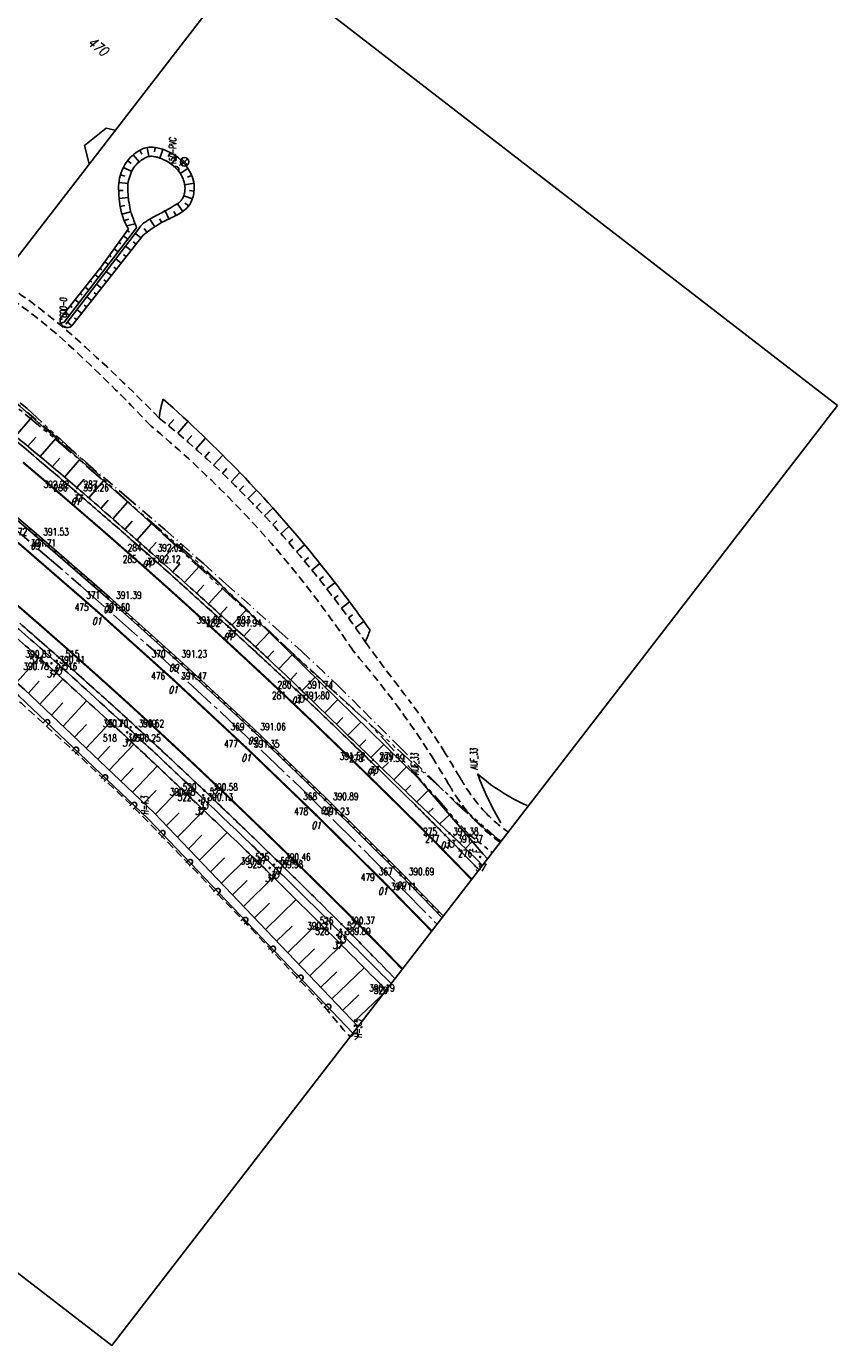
# Model space of a CAD drawing. Extents: x 449544 to 450624, y 436205 to 437134.
# Tile 107 of 114: x 450421 to 450624, y 436205 to 436535. Entities that reach past the tile are written whole.
import ezdxf
from ezdxf.enums import TextEntityAlignment as Align

# ---------------------------------------------------------------- set-up
doc = ezdxf.new("R2010")
doc.units = 0
doc.header["$LTSCALE"] = 2
doc.header["$MEASUREMENT"] = 0
for name, pattern in [('ACHSE', [5.5, 4, -0.5, 0.5, -0.5]), ('AUSGEZOGEN', [0]), ('BAB-FM2', [2.6, 1.5, -0.5, 0.1, -0.5]), ('GESTRICH-X2', [1.5, 1, -0.5]), ('PHANTOMX2', [5, 2.5, -0.5, 0.5, -0.5, 0.5, -0.5])]:
    doc.linetypes.add(name, pattern=pattern)
doc.layers.get('0').update_dxf_attribs({"linetype": 'AUSGEZOGEN'})
for name, color, linetype in [('214-FLSTNR', 8, 'AUSGEZOGEN'), ('214-GRENZL', 8, 'AUSGEZOGEN'), ('ACHSETOP', 250, 'ACHSE'), ('ANMERKUNG', 7, 'CONTINUOUS'), ('BAB_FM', 5, 'BAB-FM2'), ('BOESCHG', 250, 'AUSGEZOGEN'), ('BORDSTEIN', 7, 'CONTINUOUS'), ('FBR_ANMERKUNG', 7, 'CONTINUOUS'), ('FBR_HOEHE', 4, 'AUSGEZOGEN'), ('FBR_PKT', 7, 'AUSGEZOGEN'), ('FBR_PKT-CODE', 30, 'AUSGEZOGEN'), ('FBR_PKT-NR', 7, 'AUSGEZOGEN'), ('FBRTOP', 250, 'AUSGEZOGEN'), ('GRABEN', 250, 'AUSGEZOGEN'), ('LAERMWAND', 1, 'AUSGEZOGEN'), ('Lichtwellenleiter COLT', 46, 'PHANTOMX2'), ('Lichtwellenleiter GLH', 46, 'PHANTOMX2'), ('MULDE', 250, 'AUSGEZOGEN'), ('Planeinteilung', 250, 'CONTINUOUS'), ('RAHMEN', 7, 'AUSGEZOGEN'), ('SCHLITZRINNE', 200, 'AUSGEZOGEN'), ('SIGNATUR', 4, 'AUSGEZOGEN'), ('STROMLTG', 4, 'AUSGEZOGEN'), ('WEG', 250, 'GESTRICH-X2')]:
    doc.layers.add(name, color=color, linetype=linetype)
doc.styles.add('ROMANS', font='romans.shx', dxfattribs={"width": 0.8})

# ---------------------------------------------------------------- blocks, each defined once
blk = doc.blocks.new('1135297')
for p, q in [((1135, 297), (0, 297)), ((1135, 0), (1135, 297)), ((0, 0), (1135, 0))]:
    blk.add_line(p, q)
at = {"layer": 'RAHMEN'}
blk.add_line((950, 5), (950, 292), dxfattribs=at)
blk = doc.blocks.new('SCHA-R')
for p, q in [((-1.06, 1.06), (1.06, -1.06)), ((-1.06, -1.06), (1.06, 1.06))]:
    blk.add_line(p, q)
blk.add_circle((0, 0), 1.5)
blk.add_point((0, 0))
blk = doc.blocks.new('DL')
at = {"color": 0}
blk.add_arc((-0.31, 0.02), 0.91, 282.5363, 77.4637, dxfattribs=at)
blk.add_point((0.6, 0), dxfattribs=at)
blk = doc.blocks.new('PKT')
at = {"color": 0}
blk.add_circle((0, 0), 0.15, dxfattribs=at)
blk.add_point((0, 0), dxfattribs=at)
blk = doc.blocks.new('LAERMR')
for p, q in [((-0.6, 0.18), (-0.6, -0.82)), ((0.6, 0.18), (0.6, -0.82))]:
    blk.add_line(p, q)
blk.add_arc((0, 0.18), 0.6, 0.0124, 180.0124)

msp = doc.modelspace()

# ---------------------------------------------------------------- linework, layer by layer
at = {"layer": '214-GRENZL'}
for p, q in [((450435.42, 436505.07), (450440.82, 436509.37)), ((450440.82, 436509.37), (450443.09, 436508.85)), ((450436.57, 436500.41), (450435.42, 436505.07))]:
    msp.add_line(p, q, dxfattribs=at)
at = {"layer": 'ACHSETOP'}
msp.add_lwpolyline([(450198.69, 436580.49), (450218.48, 436565.22), (450238.27, 436549.94), (450258.06, 436534.67), (450277.85, 436519.39), (450297.64, 436504.12), (450317.43, 436488.84), (450337.22, 436473.56), (450357.01, 436458.29), (450363.73, 436453.1), (450376.75, 436442.94), (450396.24, 436427.28), (450415.46, 436411.3), (450434.42, 436395), (450453.1, 436378.39), (450471.5, 436361.46), (450489.61, 436344.23), (450507.43, 436326.7), (450523.54, 436310.31)], dxfattribs=at)
at = {"layer": 'BAB_FM'}
msp.add_lwpolyline([(450417.06, 436441.68), (450426.78, 436433.48), (450436.14, 436425.5), (450445.96, 436417.12), (450455.48, 436409.01), (450465.1, 436400.48), (450470.76, 436395.43), (450474.61, 436392), (450484.05, 436383.58), (450489.58, 436378.65), (450498.59, 436370.15), (450505.05, 436363.72), (450513.99, 436354.82), (450523.06, 436345.8), (450528.98, 436339.9), (450534.91, 436334.63), (450537.94, 436331.98), (450539.55, 436331.06)], dxfattribs=at)
at = {"layer": 'BOESCHG'}
for p, q in [((450447.56, 436502.7), (450449.05, 436500.93)), ((450449.21, 436503.83), (450449.76, 436502.83)), ((450451.06, 436504.56), (450451.49, 436502.28)), ((450453.05, 436504.57), (450452.88, 436503.43)), ((450454.98, 436504.06), (450454.22, 436501.88)), ((450456.81, 436503.26), (450456.28, 436502.24)), ((450445.11, 436499.57), (450447.18, 436498.55)), ((450446.17, 436501.26), (450447.08, 436500.55)), ((450458.5, 436502.19), (450457.13, 436500.35)), ((450460.01, 436500.88), (450459.17, 436500.07)), ((450461.25, 436499.31), (450459.32, 436498.06)), ((450444.38, 436497.71), (450445.49, 436497.39)), ((450462.17, 436497.54), (450461.1, 436497.11)), ((450443.91, 436493.76), (450445.07, 436493.79)), ((450443.99, 436495.75), (450446.27, 436495.49)), ((450462.73, 436495.62), (450460.45, 436495.22)), ((450462.79, 436493.63), (450461.64, 436493.75)), ((450444.04, 436491.76), (450446.33, 436491.99)), ((450444.32, 436489.78), (450445.46, 436489.99)), ((450459.97, 436488.56), (450458.61, 436490.47)), ((450462.35, 436491.68), (450460.2, 436492.44)), ((450461.44, 436489.91), (450460.51, 436490.61)), ((450444.75, 436487.83), (450446.98, 436488.43)), ((450445.31, 436486.25), (450446.48, 436486.57)), ((450452.97, 436484.72), (450451.73, 436486.64)), ((450454.69, 436485.75), (450454.16, 436486.7)), ((450456.47, 436486.66), (450455.52, 436488.68)), ((450458.28, 436487.51), (450457.72, 436488.56)), ((450445.91, 436484.98), (450448.05, 436485.43)), ((450446.06, 436483.77), (450446.66, 436483.34)), ((450449.52, 436481.94), (450448.09, 436483.06)), ((450450.98, 436483.32), (450450.3, 436484.25)), ((450443.93, 436480.82), (450444.48, 436480.42)), ((450445.1, 436482.44), (450446.25, 436481.61)), ((450447.05, 436478.79), (450445.66, 436479.88)), ((450448.29, 436480.36), (450447.58, 436480.92)), ((450441.59, 436477.57), (450442.09, 436477.21)), ((450442.76, 436479.19), (450443.81, 436478.44)), ((450444.59, 436475.64), (450443.23, 436476.71)), ((450445.82, 436477.21), (450445.13, 436477.75)), ((450439.24, 436474.33), (450439.69, 436473.98)), ((450440.43, 436475.95), (450441.38, 436475.26)), ((450442.12, 436472.49), (450440.79, 436473.53)), ((450443.35, 436474.07), (450442.68, 436474.59)), ((450435.53, 436469.62), (450436.48, 436468.87)), ((450436.77, 436471.19), (450437.23, 436470.82)), ((450438, 436472.76), (450438.92, 436472.04)), ((450439.65, 436469.34), (450438.36, 436470.36)), ((450440.89, 436470.92), (450440.23, 436471.43)), ((450433.05, 436466.48), (450434.05, 436465.69)), ((450434.29, 436468.05), (450434.78, 436467.67)), ((450437.19, 436466.2), (450435.93, 436467.18)), ((450438.42, 436467.77), (450437.78, 436468.27)), ((450430.58, 436463.34), (450431.62, 436462.52)), ((450431.81, 436464.91), (450432.32, 436464.51)), ((450434.72, 436463.05), (450433.5, 436464)), ((450435.95, 436464.62), (450435.33, 436465.11)), ((450429.34, 436461.77), (450429.86, 436461.51)), ((450429.43, 436460.57), (450430.33, 436460.84)), ((450430.36, 436459.64), (450430.52, 436459.94)), ((450432.25, 436459.9), (450431.1, 436460.88)), ((450433.48, 436461.47), (450432.88, 436461.94)), ((450418.14, 436432.36), (450422.19, 436437.1)), ((450456.39, 436434.99), (450457.68, 436436.55)), ((450458.7, 436433.06), (450461.22, 436436.04)), ((450421.21, 436429.81), (450423.18, 436432.1)), ((450424.28, 436427.25), (450428.18, 436431.78)), ((450460.97, 436431.11), (450462.21, 436432.53)), ((450463.23, 436429.13), (450465.64, 436431.85)), ((450427.34, 436424.68), (450429.24, 436426.88)), ((450465.46, 436427.13), (450466.64, 436428.43)), ((450467.67, 436425.1), (450469.98, 436427.58)), ((450430.39, 436422.1), (450434.17, 436426.46)), ((450469.86, 436423.05), (450470.99, 436424.23)), ((450433.43, 436419.51), (450435.28, 436421.63)), ((450436.46, 436416.9), (450440.16, 436421.14)), ((450472.02, 436420.97), (450474.24, 436423.24)), ((450474.16, 436418.86), (450475.24, 436419.95)), ((450476.27, 436416.73), (450478.41, 436418.83)), ((450439.47, 436414.28), (450441.3, 436416.36)), ((450442.48, 436411.65), (450446.15, 436415.82)), ((450478.36, 436414.58), (450479.41, 436415.59)), ((450480.42, 436412.4), (450482.5, 436414.34)), ((450445.48, 436409.01), (450447.3, 436411.07)), ((450448.48, 436406.37), (450452.14, 436410.5)), ((450482.46, 436410.2), (450483.49, 436411.14)), ((450484.47, 436407.97), (450486.51, 436409.79)), ((450451.47, 436403.72), (450453.29, 436405.77)), ((450454.46, 436401.07), (450458.12, 436405.18)), ((450486.45, 436405.72), (450487.47, 436406.6)), ((450488.41, 436403.45), (450490.43, 436405.17)), ((450457.44, 436398.42), (450459.26, 436400.45)), ((450490.35, 436401.16), (450491.35, 436401.99)), ((450492.25, 436398.84), (450494.26, 436400.47)), ((450460.42, 436395.76), (450464.12, 436399.85)), ((450494.13, 436396.5), (450495.14, 436397.3)), ((450463.39, 436393.1), (450465.2, 436395.08)), ((450466.35, 436390.43), (450470.11, 436394.51)), ((450495.98, 436394.14), (450498.01, 436395.71)), ((450497.81, 436391.76), (450498.83, 436392.53)), ((450499.6, 436389.35), (450501.68, 436390.89)), ((450469.31, 436387.75), (450471.08, 436389.66)), ((450472.26, 436385.07), (450475.85, 436388.9)), ((450501.37, 436386.93), (450502.42, 436387.69)), ((450475.2, 436382.37), (450476.92, 436384.19)), ((450503.11, 436384.49), (450505.25, 436385.99)), ((450478.13, 436379.66), (450481.58, 436383.29)), ((450504.82, 436382.02), (450504.82, 436382.02)), ((450481.06, 436376.95), (450482.72, 436378.68)), ((450483.98, 436374.21), (450487.3, 436377.68)), ((450418.38, 436370.72), (450424.01, 436377)), ((450421.35, 436368.06), (450424.08, 436371.08)), ((450424.25, 436365.31), (450429.95, 436371.61)), ((450486.87, 436371.46), (450488.49, 436373.14)), ((450489.76, 436368.7), (450493.03, 436372.08)), ((450492.63, 436365.91), (450494.24, 436367.58)), ((450427.13, 436362.57), (450430, 436365.7)), ((450430.01, 436359.83), (450435.91, 436366.18)), ((450495.49, 436363.13), (450498.75, 436366.48)), ((450435.8, 436354.33), (450441.83, 436360.78)), ((450498.36, 436360.34), (450499.98, 436362)), ((450501.22, 436357.56), (450504.47, 436360.87)), ((450432.9, 436357.08), (450435.87, 436360.26)), ((450438.69, 436351.59), (450441.71, 436354.8)), ((450441.58, 436348.84), (450447.72, 436355.34)), ((450504.09, 436354.78), (450505.69, 436356.4)), ((450506.95, 436352), (450510.2, 436355.26)), ((450444.47, 436346.1), (450447.53, 436349.31)), ((450447.36, 436343.35), (450453.57, 436349.84)), ((450509.82, 436349.22), (450511.36, 436350.76)), ((450512.69, 436346.45), (450515.92, 436349.66)), ((450453.12, 436337.84), (450459.41, 436344.32)), ((450515.57, 436343.68), (450517, 436345.08)), ((450450.25, 436340.61), (450453.3, 436343.77)), ((450518.44, 436340.91), (450521.41, 436343.8)), ((450455.87, 436334.96), (450459.04, 436338.19)), ((450458.62, 436332.08), (450465.24, 436338.78)), ((450521.32, 436338.14), (450522.56, 436339.34)), ((450524.19, 436335.38), (450526.64, 436337.66)), ((450461.38, 436329.19), (450464.73, 436332.58)), ((450464.14, 436326.31), (450471.05, 436333.24)), ((450527.58, 436332.13), (450528.51, 436333)), ((450530.66, 436329.21), (450532.34, 436330.96)), ((450466.89, 436323.42), (450470.4, 436326.93)), ((450469.65, 436320.54), (450476.84, 436327.69)), ((450472.4, 436317.65), (450476.04, 436321.26)), ((450475.16, 436314.76), (450482.59, 436322.1)), ((450477.92, 436311.88), (450481.67, 436315.57)), ((450480.67, 436308.99), (450488.29, 436316.47)), ((450483.43, 436306.1), (450487.27, 436309.86)), ((450486.19, 436303.21), (450493.96, 436310.81)), ((450491.71, 436297.43), (450499.62, 436305.14)), ((450488.95, 436300.32), (450492.86, 436304.14)), ((450494.46, 436294.54), (450498.45, 436298.41)), ((450497.21, 436291.67), (450505.29, 436299.44)), ((450499.95, 436288.8), (450503.98, 436292.63)), ((450502.69, 436285.93), (450510.97, 436293.71))]:
    msp.add_line(p, q, dxfattribs=at)
at = {"layer": 'BOESCHG', "flags": 128}
for points in [[(450314.58, 436527.96), (450328.87, 436515.22), (450346.57, 436499.66), (450410.03, 436447.91), (450469.87, 436394.75), (450518.9, 436346.74), (450535.03, 436327.81)], [(450526.63, 436333.04), (450533.57, 436326.44)]]:
    msp.add_lwpolyline(points, dxfattribs=at)
at = {"layer": 'BOESCHG'}
for points in [[(450450.05, 436482.61, -0.007395), (450451.51, 436483.72, -0.010889), (450452.53, 436484.43, -0.04434), (450457.21, 436487, 0.062392), (450460.48, 436488.94, 0.116084), (450461.99, 436490.81, 0.089715), (450462.8, 436493.79, 0.074508), (450462.68, 436495.86, 0.061838), (450461.87, 436498.21, 0.090122), (450459.64, 436501.23, 0.081002), (450456.18, 436503.57, 0.051962), (450453.51, 436504.48, 0.076286), (450451.58, 436504.62, 0.088813), (450449.9, 436504.18, 0.060538), (450447.74, 436502.85, 0.118449), (450444.95, 436499.24, 0.107363), (450443.91, 436494.33, 0.031471), (450444.14, 436490.94, 0.033232), (450444.77, 436487.78, 0.037679), (450445.31, 436486.25, 0.026407), (450446.35, 436484.17)], [(450448.88, 436484.08, -0.037913), (450449.58, 436485.06, -0.059495), (450450.15, 436485.58, -0.004457), (450451.02, 436486.2, -0.017188), (450451.25, 436486.35, -0.016227), (450453.05, 436487.36, 0.009055), (450456.29, 436489.11, 0.005757), (450458.33, 436490.29, 0.015638), (450459.06, 436490.76, 0.073434), (450459.41, 436491.08, 0.039923), (450459.9, 436491.81, 0.062701), (450460.33, 436492.83, 0.058259), (450460.51, 436494, 0.023734), (450460.5, 436494.77, 0.029751), (450460.42, 436495.38, 0.038341), (450460.23, 436496.13, 0.026045), (450459.8, 436497.19, 0.049822), (450459.11, 436498.35, 0.042105), (450458.06, 436499.55, 0.043299), (450456.71, 436500.64, 0.043802), (450455.22, 436501.48, 0.0226), (450453.83, 436502.02, 0.038941), (450452.99, 436502.23, 0.025111), (450452.21, 436502.33, 0.044131), (450451.76, 436502.32, 0.038276), (450451.43, 436502.26, 0.022386), (450450.87, 436502.09, 0.052187), (450450.3, 436501.81, 0.024591), (450449.19, 436501.05, 0.064686), (450448, 436499.86, 0.059044), (450447.05, 436498.29, 0.053502), (450446.41, 436496.31, 0.056474), (450446.22, 436494.34, 0.012793), (450446.3, 436492.38, 0.021797), (450446.42, 436491.24, 0.010546), (450446.82, 436489.04, 0.034411), (450446.99, 436488.38, 0.001042), (450447.04, 436488.25, 0.000131), (450447.42, 436487.17, 0.002105), (450447.84, 436486.01, 0.001553), (450448.41, 436484.44)], [(450429.34, 436461.77, 0.134643), (450429.34, 436460.81, 0.134643), (450429.84, 436459.98, 0.183491), (450431.03, 436459.48, 0.183491), (450432.25, 436459.9)], [(450413.1, 436436.5, -0.002698), (450424.12, 436427.39, -0.003124), (450433.54, 436419.41, -0.002544), (450440.5, 436413.38, -0.001576), (450451.67, 436403.55, -0.001547), (450463.32, 436393.16, -0.002108), (450471.81, 436385.47, -0.002846), (450482.03, 436376.04, -0.00404), (450489.14, 436369.29, -0.000883), (450491.46, 436367.05, 0.000127), (450507.55, 436351.43, 0.000859), (450514.04, 436345.14, 0.000444), (450526.63, 436333.04)]]:
    msp.add_lwpolyline(points, format="xyb", dxfattribs=at)
for points in [[(450446.35, 436484.17), (450439.51, 436474.67), (450429.34, 436461.77)], [(450432.25, 436459.9), (450450.05, 436482.61)], [(450403.53, 436383.61), (450420.37, 436369), (450452.82, 436338.16), (450503.81, 436284.75)]]:
    msp.add_lwpolyline(points, dxfattribs=at)
at = {"layer": 'BOESCHG', "flags": 128}
msp.add_lwpolyline([(450455.05, 436441.64, -0.020031), (450474.44, 436423.03, -0.020031), (450492.27, 436402.93, -0.008929), (450499.69, 436393.53, -0.008929), (450506.77, 436383.86)], format="xyb", dxfattribs=at)
at = {"layer": 'BOESCHG'}
for centre, radius, start, end in [((450480.34, 436433.93), 26.44, 163.0454, 173.5751), ((450477.3, 436393.85), 31.12, 335.4105, 341.2869), ((450564.86, 436382.98), 46.92, 228.3115, 246.383), ((450601.6, 436372.74), 72.33, 200.0487, 210.8013)]:
    msp.add_arc(centre, radius, start, end, dxfattribs=at)
at = {"layer": 'BORDSTEIN'}
msp.add_lwpolyline([(450524.8, 436311.94), (450514.45, 436322.6), (450495.52, 436341.37), (450477.36, 436358.81), (450457.65, 436377.02), (450441.29, 436391.7), (450423.07, 436407.54), (450403.56, 436424.02), (450385.6, 436438.68), (450365.4, 436454.6), (450345.72, 436469.81), (450324.53, 436486.15), (450313.75, 436494.48)], dxfattribs=at)
at = {"layer": 'FBRTOP', "const_width": 0.5}
msp.add_lwpolyline([(450199.01, 436577.76), (450215.27, 436565.21), (450232.29, 436552.1), (450240.39, 436545.83), (450261.38, 436529.62), (450278.85, 436516.11), (450299.21, 436500.38), (450321.31, 436483.35), (450340.84, 436468.28), (450362.48, 436451.55), (450381.57, 436436.47), (450401.17, 436420.51), (450419.91, 436404.73), (450438.4, 436388.69), (450457.55, 436371.49), (450475.76, 436354.51), (450493.28, 436337.64), (450509.93, 436321.14), (450522.21, 436308.59)], dxfattribs=at)
at = {"layer": 'FBRTOP'}
for points in [[(450412.47, 436436.02, -0.00221), (450421.95, 436428.07, -0.001863), (450433.11, 436418.57, -0.001537), (450443.12, 436409.92, -0.001937), (450451.02, 436403, -0.002502), (450460.35, 436394.67, -0.002118), (450471.29, 436384.74, -0.001699), (450480.37, 436376.37, -0.001923), (450488.33, 436368.91, -0.002256), (450496.92, 436360.74, -0.001895), (450507.06, 436350.92, -0.002115), (450517.95, 436340.21, -0.003008), (450525.53, 436332.61, -0.001649), (450532.17, 436325.81, -0.000273), (450534.03, 436323.9, -0.001347)], [(450419.2, 436385.57, -0.00191), (450429.02, 436376.97, -0.0024), (450439.02, 436368.06, -0.002553), (450448.34, 436359.6, -0.002069), (450457.21, 436351.39, -0.002232), (450465.37, 436343.71, -0.001664), (450474.3, 436335.16, -0.001599), (450483.55, 436326.21, -0.001581), (450492.71, 436317.22, -0.002075), (450499.64, 436310.32, -0.002223), (450507.42, 436302.44, -0.00145), (450513.02, 436296.68, -0.001278)]]:
    msp.add_lwpolyline(points, format="xyb", dxfattribs=at)
at = {"layer": 'FBRTOP', "const_width": 0.5}
for points in [[(450420.02, 436425.8, -0.001863), (450431.17, 436416.3, -0.001537), (450441.17, 436407.67, -0.001937), (450449.04, 436400.77, -0.002502), (450458.36, 436392.46, -0.002118), (450469.28, 436382.54, -0.001699), (450478.34, 436374.18, -0.001923), (450486.28, 436366.74, -0.002256), (450494.85, 436358.58, -0.001895), (450504.98, 436348.78, -0.002115), (450515.85, 436338.1, -0.003008), (450523.4, 436330.52, -0.001649), (450530.03, 436323.73, -0.000318), (450532.19, 436321.51, -0.001347)], [(450412.15, 436395.59, -0.002101), (450421.16, 436387.83, -0.00191), (450431, 436379.22, -0.0024), (450441.03, 436370.29, -0.002553), (450450.37, 436361.81, -0.002069), (450459.26, 436353.58, -0.002232), (450467.43, 436345.88, -0.001664), (450476.38, 436337.32, -0.001599), (450485.64, 436328.36, -0.001581), (450494.81, 436319.35, -0.002075), (450501.76, 436312.44, -0.002223), (450509.56, 436304.54, -0.001371), (450514.87, 436299.08, -0.001278)]]:
    msp.add_lwpolyline(points, format="xyb", dxfattribs=at)
at = {"layer": 'GRABEN', "flags": 128}
for points in [[(450430.33, 436460.84), (450448.41, 436484.44)], [(450430.72, 436460.38), (450448.88, 436484.08)]]:
    msp.add_lwpolyline(points, dxfattribs=at)
at = {"layer": 'LAERMWAND'}
msp.add_lwpolyline([(450356.42, 436417.72), (450373.22, 436405.8), (450392.44, 436390.43), (450418.94, 436367.43), (450451.32, 436336.66), (450502.5, 436283.05)], dxfattribs=at)
at = {"layer": 'Lichtwellenleiter COLT'}
msp.add_lwpolyline([(450197.42, 436614.74), (450246.85, 436583.95), (450255.59, 436578.36), (450303.8, 436538.24), (450316.46, 436527.29), (450320.45, 436522.43), (450321.28, 436519.37), (450344.26, 436499.46), (450375.28, 436473.64), (450411.57, 436447.09), (450421.02, 436439.28), (450454.89, 436407.96), (450513.61, 436354.06), (450539.45, 436330.93)], dxfattribs=at)
at = {"layer": 'Lichtwellenleiter GLH', "flags": 128}
msp.add_lwpolyline([(449656.57, 437044.65), (449662.24, 437040.56), (449672.52, 437035.64), (449674.78, 437034.6), (449688.14, 437027.63), (449701.05, 437018.18), (449712.46, 437010.13), (449722.3, 437002.3), (449730.86, 436994.18), (449735.94, 436988.35), (449789.13, 436946.92), (449802.1, 436935.3), (449809.68, 436928.95), (449822.5, 436919.98), (449850.92, 436898.87), (449850.92, 436898.87), (449871.01, 436884.1), (449881.82, 436876.58), (449890.28, 436869.28), (449900.71, 436858.39), (449905.63, 436851.73), (449944.07, 436807.42), (449947.34, 436805.21), (449952.29, 436803.87), (449962.96, 436797.43), (449971.8, 436789.7), (450021.15, 436750.92), (450044.07, 436733.15), (450073.09, 436711.06), (450098.98, 436688.55), (450103.61, 436685.18), (450115.05, 436677.57), (450134.98, 436662.97), (450149.32, 436652.29), (450157.85, 436645.8), (450191.41, 436620.25), (450199.39, 436614.31), (450201.85, 436612.1), (450242.01, 436586.03), (450242.01, 436586.03), (450252.83, 436580.7), (450264.34, 436570.23), (450284.13, 436553.97), (450305.95, 436536.43), (450315.24, 436529.22), (450318.49, 436523.37), (450322.61, 436518), (450335.2, 436507.12), (450349.37, 436495.02), (450378.61, 436471.46), (450397.27, 436456.62), (450413.03, 436444.06), (450428.92, 436430.92), (450443.96, 436417.89), (450462.95, 436401.52), (450478.16, 436386.91), (450491.1, 436374.47), (450506.2, 436360.88), (450517.49, 436348.59), (450531.53, 436332.7), (450534.53, 436330.39), (450537.35, 436328.21)], dxfattribs=at)
at = {"layer": 'MULDE'}
for points in [[(450409.89, 436391.8, -0.003097), (450421.98, 436381.46, -0.006335), (450427.8, 436376.28, -0.000114), (450446.07, 436359.62, -0.003194), (450446.73, 436359.01, -0.000977), (450455.9, 436350.4, -0.000998), (450464.84, 436341.92, -0.001032), (450477.21, 436330.11, -0.002444), (450482.4, 436325.09, -0.001973), (450488.46, 436319.11, -0.001098), (450499.27, 436308.33, -0.000578), (450499.77, 436307.83, -0.000017), (450512.07, 436295.45, -0.002639)], [(450408.6, 436390.27, -0.003097), (450420.67, 436379.95, -0.006335), (450426.46, 436374.8, -0.000114), (450444.72, 436358.14, -0.003194), (450445.36, 436357.55, -0.000977), (450454.52, 436348.94, -0.000998), (450463.46, 436340.47, -0.001032), (450475.83, 436328.67, -0.002444), (450481, 436323.66, -0.001973), (450487.05, 436317.69, -0.001098), (450497.86, 436306.91, -0.000578), (450498.35, 436306.42, -0.000018), (450510.83, 436293.85, -0.002639)]]:
    msp.add_lwpolyline(points, format="xyb", dxfattribs=at)
for points in [[(450535.03, 436327.81), (450536.13, 436326.63)], [(450533.57, 436326.44), (450534.89, 436325.02)]]:
    msp.add_lwpolyline(points, dxfattribs=at)
at = {"layer": 'SCHLITZRINNE'}
for p, q in [((450421.25, 436409.07), (450421.98, 436409.12)), ((450422.91, 436407.67), (450423.62, 436407.72)), ((450424.53, 436406.27), (450425.24, 436406.32)), ((450426.14, 436404.87), (450426.85, 436404.92)), ((450427.75, 436403.47), (450428.46, 436403.51)), ((450429.36, 436402.07), (450430.07, 436402.11)), ((450430.98, 436400.67), (450431.69, 436400.71)), ((450432.59, 436399.27), (450433.3, 436399.31)), ((450434.2, 436397.86), (450434.91, 436397.91)), ((450435.81, 436396.46), (450436.52, 436396.51)), ((450437.43, 436395.06), (450438.14, 436395.11)), ((450439.04, 436393.66), (450439.75, 436393.7)), ((450440.65, 436392.26), (450441.36, 436392.3)), ((450442.24, 436390.86), (450442.94, 436390.9)), ((450443.8, 436389.45), (450444.5, 436389.49)), ((450445.37, 436388.05), (450446.07, 436388.09)), ((450446.93, 436386.64), (450447.63, 436386.69)), ((450448.5, 436385.24), (450449.2, 436385.28)), ((450450.06, 436383.83), (450450.76, 436383.88)), ((450451.63, 436382.43), (450452.33, 436382.47)), ((450453.19, 436381.02), (450453.89, 436381.07)), ((450454.76, 436379.62), (450455.46, 436379.66)), ((450456.32, 436378.22), (450457.02, 436378.26)), ((450457.88, 436376.81), (450458.57, 436376.85)), ((450459.4, 436375.4), (450460.09, 436375.45)), ((450460.93, 436374), (450461.62, 436374.04)), ((450462.45, 436372.59), (450463.14, 436372.63)), ((450463.97, 436371.18), (450464.66, 436371.23)), ((450465.5, 436369.78), (450466.19, 436369.82)), ((450467.02, 436368.37), (450467.71, 436368.41)), ((450468.54, 436366.96), (450469.23, 436367)), ((450470.07, 436365.55), (450470.75, 436365.6)), ((450471.59, 436364.15), (450472.28, 436364.19)), ((450473.11, 436362.74), (450473.8, 436362.78)), ((450474.63, 436361.33), (450475.32, 436361.38)), ((450476.16, 436359.93), (450476.85, 436359.97)), ((450477.67, 436358.52), (450478.35, 436358.56)), ((450479.14, 436357.11), (450479.81, 436357.15)), ((450480.61, 436355.7), (450481.28, 436355.74)), ((450482.07, 436354.29), (450482.75, 436354.33)), ((450483.54, 436352.88), (450484.22, 436352.92)), ((450485.01, 436351.47), (450485.69, 436351.51)), ((450486.48, 436350.06), (450487.16, 436350.1)), ((450487.95, 436348.64), (450488.62, 436348.69)), ((450489.41, 436347.23), (450490.09, 436347.28)), ((450490.88, 436345.82), (450491.56, 436345.87)), ((450492.35, 436344.41), (450493.03, 436344.46)), ((450493.82, 436343), (450494.5, 436343.05)), ((450495.29, 436341.59), (450495.96, 436341.63)), ((450496.72, 436340.18), (450497.39, 436340.22)), ((450498.14, 436338.77), (450498.81, 436338.81)), ((450499.57, 436337.35), (450500.24, 436337.4)), ((450501, 436335.94), (450501.66, 436335.98)), ((450502.42, 436334.53), (450503.09, 436334.57)), ((450503.85, 436333.11), (450504.51, 436333.16)), ((450505.27, 436331.7), (450505.94, 436331.74)), ((450506.7, 436330.29), (450507.36, 436330.33)), ((450508.12, 436328.87), (450508.79, 436328.92)), ((450509.55, 436327.46), (450510.22, 436327.5)), ((450510.97, 436326.05), (450511.64, 436326.09)), ((450512.4, 436324.63), (450513.07, 436324.68)), ((450513.82, 436323.22), (450514.49, 436323.26)), ((450515.22, 436321.81), (450515.88, 436321.85)), ((450516.6, 436320.39), (450517.25, 436320.43)), ((450517.97, 436318.97), (450518.63, 436319.01)), ((450519.35, 436317.56), (450520, 436317.6)), ((450520.72, 436316.14), (450521.38, 436316.18)), ((450522.1, 436314.72), (450522.75, 436314.77)), ((450523.47, 436313.31), (450524.13, 436313.35))]:
    msp.add_line(p, q, dxfattribs=at)
at = {"layer": 'SCHLITZRINNE', "flags": 128}
for points in [[(450387.64, 436437.02), (450403.56, 436424.02), (450423.07, 436407.54), (450441.29, 436391.7), (450457.65, 436377.02), (450477.36, 436358.81), (450495.52, 436341.37), (450514.45, 436322.6), (450524.8, 436311.94)], [(450387.95, 436437.42), (450403.88, 436424.41), (450423.39, 436407.92), (450441.62, 436392.08), (450457.99, 436377.39), (450477.71, 436359.18), (450495.87, 436341.72), (450514.8, 436322.96), (450525.11, 436312.34)]]:
    msp.add_lwpolyline(points, dxfattribs=at)
at = {"layer": 'STROMLTG', "linetype": 'GESTRICH-X2', "flags": 128}
msp.add_lwpolyline([(450120.68, 436450.93), (450127.02, 436454.3), (450134.88, 436456.55), (450146.6, 436458.71), (450160, 436460.4), (450175.01, 436462.56), (450183.11, 436463.45), (450192.68, 436463.63), (450211.72, 436463.04), (450220.63, 436462.92), (450230.72, 436461.21), (450244.04, 436458.89), (450251.34, 436457.66), (450267.58, 436455.27), (450274.06, 436453.33), (450284.12, 436450.51), (450297.62, 436444.94), (450307.33, 436440.88), (450313.4, 436438.72), (450328.46, 436432.02), (450331.21, 436430.78), (450338.94, 436425.87), (450350.98, 436418.74), (450363.99, 436410.59), (450372.14, 436404.9), (450380.23, 436398.31), (450386.29, 436393.65), (450392.04, 436389.01), (450398.43, 436383.63), (450404.82, 436378.09), (450410.36, 436373.13), (450412.61, 436371.22), (450416.01, 436368.4), (450419.62, 436365.58), (450426.23, 436359.49), (450432.46, 436353.92), (450438.67, 436348.08), (450444.73, 436342.37), (450449.17, 436338.12), (450458.91, 436328.03), (450464.16, 436322.59), (450466.51, 436320.04), (450471.06, 436315.39), (450475.7, 436310.67), (450480.48, 436305.57), (450484.12, 436301.69), (450487.61, 436297.93), (450489.7, 436295.75), (450494.57, 436290.63), (450497.82, 436286.75), (450500.16, 436283.92), (450501.82, 436282.17)], dxfattribs=at)
at = {"layer": 'WEG', "flags": 128}
for points in [[(450451.97, 436434.9, 0.018253), (450431.41, 436455.21, 0.031406), (450418.34, 436465.78, 0.006508), (450392.74, 436483.46, 0.01122), (450377.53, 436493.17, 0.037353), (450370.89, 436496.56, 0.016183), (450354.83, 436502.69)], [(450454.07, 436436.89, 0.016579), (450432.93, 436457.04, 0.028448), (450419.59, 436467.64, 0.005853), (450393.67, 436485.49, 0.010287), (450378.6, 436495.16, 0.038287), (450371.93, 436498.57, 0.016312), (450355.52, 436504.83)], [(450454.07, 436436.89, -0.024546), (450472.98, 436420.02, -0.024546), (450490.15, 436401.39, -0.012427), (450498.13, 436391.34, -0.012427), (450505.59, 436380.9)], [(450502.57, 436378.67, 0.012568), (450495.08, 436389.35, 0.012568), (450487.07, 436399.64, 0.024007), (450470.36, 436418.11, 0.024007), (450451.97, 436434.9)]]:
    msp.add_lwpolyline(points, format="xyb", dxfattribs=at)
at = {"layer": 'WEG'}
for points in [[(450505.59, 436380.9, 0.009008), (450516.85, 436365.93, -0.02083), (450525.56, 436353.07, -0.004233), (450529.29, 436346.91, 0.009418), (450530.92, 436344.28, 0.045622), (450535.65, 436338.25, 0.049437), (450540.92, 436333.67, 0.005472), (450541.34, 436333.38, 0.032575)], [(450502.57, 436378.67, -0.016969), (450514.22, 436363.99, -0.02083), (450522.78, 436351.35, -0.004233), (450526.48, 436345.24, 0.009418), (450528.18, 436342.51, 0.045622), (450533.28, 436336.01, 0.049437), (450539.03, 436331.01, 0.003564), (450539.34, 436330.79, 0.032575)]]:
    msp.add_lwpolyline(points, format="xyb", dxfattribs=at)

# ---------------------------------------------------------------- block references
at = {"layer": 'FBR_PKT'}
for p in [(450433.11, 436418.57), (450433.54, 436419.41), (450423.07, 436407.54), (450451.67, 436403.55), (450451.02, 436403), (450441.29, 436391.7), (450438.4, 436388.69), (450471.29, 436384.74), (450471.81, 436385.47), (450427.13, 436375.54), (450428.48, 436376.19), (450429.02, 436376.97), (450457.65, 436377.02), (450457.55, 436371.49), (450488.33, 436368.91), (450489.14, 436369.29), (450446.05, 436358.28), (450446.92, 436359.6), (450448.34, 436359.6), (450477.36, 436358.81), (450475.76, 436354.51), (450507.06, 436350.92), (450507.55, 436351.43), (450464.15, 436341.2), (450465.05, 436342.54), (450465.37, 436343.71), (450495.52, 436341.37), (450493.28, 436337.64), (450525.53, 436332.61), (450526.63, 436333.04), (450481.7, 436324.37), (450482.77, 436325.22), (450483.55, 436326.21), (450534.3, 436327.12), (450509.93, 436321.14), (450514.45, 436322.6), (450499.42, 436309), (450499.64, 436310.32), (450498.57, 436307.62)]:
    msp.add_blockref('PKT', p, dxfattribs=at)
at = {"layer": 'LAERMWAND'}
for p, rotation in [((450425.97, 436360.75), 316.4659177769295), ((450433.22, 436353.86), 316.4659177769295), ((450440.47, 436346.97), 316.4659177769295), ((450447.72, 436340.08), 316.4659177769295), ((450454.8, 436333.02), 313.6714896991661), ((450461.7, 436325.79), 313.6714896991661), ((450468.61, 436318.55), 313.6714896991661), ((450475.51, 436311.32), 313.6714896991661), ((450482.42, 436304.09), 313.6714896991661), ((450489.32, 436296.85), 313.6714896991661), ((450496.23, 436289.62), 313.6714896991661), ((450503.14, 436282.39), 313.6714896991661)]:
    msp.add_blockref('LAERMR', p, dxfattribs=dict(at, rotation=rotation))
at = {"layer": 'Planeinteilung', "linetype": 'Continuous', "rotation": 322.3369009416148}
msp.add_blockref('1135297', (449543.73, 436898.45), dxfattribs=at)
at = {"layer": 'SIGNATUR', "rotation": 42.88014130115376}
msp.add_blockref('DL', (450458.34, 436499.08), dxfattribs=at)
at = {"layer": 'SIGNATUR', "xscale": 0.7, "yscale": 0.7, "zscale": 0.7}
msp.add_blockref('SCHA-R', (450460.41, 436500.95), dxfattribs=at)

# ---------------------------------------------------------------- texts
at = {"layer": '214-FLSTNR', "style": 'ROMANS', "oblique": 15, "width": 0.8}
msp.add_text('470', height=2.5, rotation=322.3368, dxfattribs=at).set_placement((450435.93, 436530.4))
at = {"layer": 'ANMERKUNG', "style": 'ROMANS', "oblique": 7, "width": 0.5}
for s, p in [('150-PVC', (450458.34, 436500.08)), ('600-0', (450431, 436461.91)), ('AUF_33', (450518.9, 436347.74)), ('AUF_33', (450533.66, 436348.95)), ('H=4.3', (450451.39, 436337.73)), ('H=3.5', (450504.69, 436281.9))]:
    msp.add_text(s, height=1.8, rotation=90, dxfattribs=at).set_placement(p)
at = {"layer": 'FBR_ANMERKUNG', "style": 'ROMANS', "oblique": 7, "width": 0.5}
msp.add_text('E', height=1.8, rotation=90, dxfattribs=at).set_placement((450534.3, 436328.12))
at = {"layer": 'FBR_HOEHE', "style": 'ROMANS', "width": 0.75}
for s, p in [('392.22', (450431.53, 436419.41)), ('391.86', (450469.81, 436385.47)), ('390.83', (450427.03, 436376.97)), ('390.78', (450426.47, 436373.91)), ('390.70', (450446.34, 436359.59)), ('391.52', (450505.56, 436351.44)), ('390.48', (450463.06, 436342.53)), ('390.37', (450480.78, 436325.22)), ('390.21', (450497.44, 436309)), ('390.19', (450512.94, 436293.47))]:
    msp.add_text(s, height=1.8, dxfattribs=at).set_placement(p, align=Align.RIGHT)
for s, p in [('392.26', (450435.11, 436418.57)), ('391.53', (450425.07, 436407.54)), ('391.71', (450421.91, 436404.73)), ('392.09', (450453.67, 436403.55)), ('392.12', (450453.02, 436400.7)), ('391.60', (450440.4, 436388.69)), ('391.39', (450443.29, 436391.7)), ('391.94', (450473.29, 436384.74)), ('390.41', (450429.13, 436375.54)), ('391.23', (450459.65, 436377.02)), ('391.47', (450459.55, 436371.49)), ('391.74', (450491.14, 436369.29)), ('391.80', (450490.33, 436366.61)), ('390.62', (450448.92, 436359.6)), ('390.25', (450448.05, 436355.98)), ('391.06', (450479.36, 436358.81)), ('391.35', (450477.76, 436354.51)), ('391.59', (450509.06, 436350.92)), ('390.58', (450467.37, 436343.71)), ('390.13', (450466.15, 436341.2)), ('390.89', (450497.52, 436341.37)), ('391.23', (450495.28, 436337.64)), ('391.38', (450527.53, 436332.61)), ('391.37', (450528.63, 436330.74)), ('390.46', (450485.55, 436326.21)), ('389.98', (450483.7, 436324.37)), ('390.69', (450516.45, 436322.6)), ('391.11', (450511.93, 436318.84)), ('390.37', (450501.64, 436310.32)), ('389.89', (450500.57, 436307.62))]:
    msp.add_text(s, height=1.8, dxfattribs=at).set_placement(p)
at = {"layer": 'FBR_PKT-CODE', "style": 'ROMANS', "oblique": 15, "width": 0.75}
for s, p in [('01', (450433.12, 436415.06)), ('33', (450433.53, 436415.91)), ('09', (450423.06, 436404.03)), ('01', (450451.03, 436399.5)), ('33', (450451.66, 436400.06)), ('09', (450441.28, 436388.19)), ('01', (450438.41, 436385.19)), ('01', (450471.28, 436381.25)), ('33', (450471.81, 436381.97)), ('33', (450428.47, 436372.69)), ('01', (450429.03, 436373.47)), ('09', (450457.66, 436373.53)), ('37', (450427.12, 436372.03)), ('01', (450457.53, 436368)), ('33', (450489.12, 436365.78)), ('01', (450488.34, 436365.41)), ('33', (450446.91, 436356.09)), ('01', (450448.34, 436356.09)), ('37', (450446.03, 436354.78)), ('09', (450477.38, 436355.31)), ('01', (450475.75, 436351)), ('01', (450507.06, 436347.41)), ('33', (450507.56, 436347.94)), ('01', (450465.38, 436340.22)), ('37', (450464.16, 436337.69)), ('33', (450465.06, 436339.03)), ('09', (450495.53, 436337.88)), ('01', (450493.28, 436334.12)), ('33', (450526.62, 436329.53)), ('01', (450525.53, 436329.09)), ('01', (450483.53, 436322.72)), ('37', (450534.31, 436323.62)), ('37', (450481.69, 436320.88)), ('33', (450482.78, 436321.72)), ('01', (450509.94, 436317.66)), ('09', (450514.44, 436319.09)), ('01', (450499.62, 436306.81)), ('37', (450498.56, 436304.12)), ('33', (450499.44, 436305.5))]:
    msp.add_text(s, height=1.8, dxfattribs=at).set_placement(p, align=Align.CENTER)
at = {"layer": 'FBR_PKT-NR', "style": 'ROMANS', "width": 0.75}
for s, p in [('286', (450431.12, 436418.56)), ('372', (450421.06, 436407.53)), ('284', (450449.66, 436403.56)), ('475', (450436.41, 436388.69)), ('371', (450439.28, 436391.69)), ('282', (450469.28, 436384.75)), ('514', (450425.12, 436375.53)), ('370', (450455.66, 436377.03)), ('476', (450455.53, 436371.5)), ('280', (450487.12, 436369.28)), ('517', (450444.91, 436359.59)), ('369', (450475.38, 436358.81)), ('477', (450473.75, 436354.5)), ('278', (450505.06, 436350.91)), ('520', (450463.38, 436343.72)), ('522', (450462.16, 436341.19)), ('368', (450493.53, 436341.38)), ('478', (450491.28, 436337.62)), ('275', (450523.53, 436332.59)), ('525', (450481.53, 436326.22)), ('276', (450532.31, 436327.12)), ('523', (450479.69, 436324.38)), ('479', (450507.94, 436321.16)), ('367', (450512.44, 436322.59)), ('526', (450497.62, 436310.31)), ('528', (450496.56, 436307.62)), ('529', (450511.19, 436292.88))]:
    msp.add_text(s, height=1.8, dxfattribs=at).set_placement(p, align=Align.RIGHT)
for s, p in [('287', (450435.13, 436419.41)), ('285', (450444.97, 436400.7)), ('283', (450473.41, 436385.47)), ('515', (450430.62, 436376.97)), ('516', (450430.08, 436373.89)), ('281', (450482.28, 436366.61)), ('519', (450449.93, 436359.6)), ('518', (450440, 436355.98)), ('279', (450509.14, 436351.43)), ('521', (450466.65, 436342.54)), ('277', (450520.58, 436330.74)), ('524', (450484.37, 436325.22)), ('527', (450501.02, 436309))]:
    msp.add_text(s, height=1.8, dxfattribs=at).set_placement(p)

doc.saveas('drawing.dxf')
